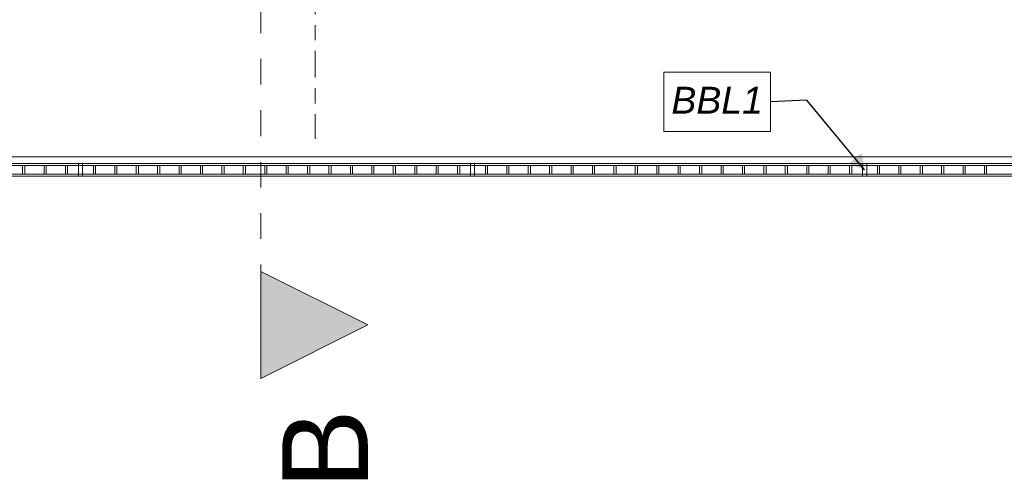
# Model space of a CAD drawing. Header units: millimetres. Extents: x -52968 to 399385, y -141133 to 110561.
# Tile 111 of 146: x 84126 to 88723, y -120372 to -118237. Entities that reach past the tile are written whole.
import ezdxf

# ---------------------------------------------------------------- set-up
doc = ezdxf.new("R2010")
doc.units = ezdxf.units.MM
doc.linetypes.add('SIM-Wegliniec-21.07.2025-Parter$0$Przerywana', pattern=[240, 120, -120])
doc.linetypes.add('SIM-Wegliniec-21.07.2025-Parter$0$Przerywana podwójnie', pattern=[295, 125, -50, 70, -50])
doc.layers.add('_xref', color=250, linetype='Continuous')
for name, color, linetype, lineweight in [('SIM-Wegliniec-21.07.2025-Parter$0$A-Przekroje-PB_Nr_pióra__5', 250, 'Continuous', 0), ('SIM-Wegliniec-21.07.2025-Parter$0$A-Przekroje-PB_Nr_pióra__58', 250, 'Continuous', 0), ('SIM-Wegliniec-21.07.2025-Parter$0$Nowe_A-Balkony_Nr_pióra__89', 250, 'Continuous', 0), ('SIM-Wegliniec-21.07.2025-Parter$0$Nowe_A-Balustrady_Nr_pióra__11', 250, 'Continuous', 0), ('SIM-Wegliniec-21.07.2025-Parter$0$Nowe_A-Balustrady_Nr_pióra__91', 250, 'Continuous', 0), ('SIM-Wegliniec-21.07.2025-Parter$0$Nowe_A-Konstrukcja Opis_Nr_pióra__78', 250, 'Continuous', 0), ('SIM-Wegliniec-21.07.2025-Parter$0$Nowe_A-Osi_Nr_pióra__20', 250, 'Continuous', 0)]:
    doc.layers.add(name, color=color, linetype=linetype, lineweight=lineweight)
doc.styles.add('SIM-Wegliniec-21.07.2025-Parter$0$STYL_AUTOMATYCZNY_1', font='arial.ttf')
doc.styles.add('SIM-Wegliniec-21.07.2025-Parter$0$STYL_AUTOMATYCZNY_3', font='arial.ttf')
doc.dimstyles.new('SIM-Wegliniec-21.07.2025-Parter$0$STYL_AUTOMATYCZNY__9', dxfattribs={"dimtxt": 0.18, "dimasz": 76, "dimexe": 0.18, "dimexo": 0.0625, "dimgap": 0, "dimtad": 0, "dimtih": 1, "dimtoh": 1, "dimdec": 4, "dimzin": 0, "dimdsep": 46, "dimcen": 0.09, "dimadec": 0, "dimazin": 0, "dimtfac": 1, "dimtdec": 4, "dimtmove": 0, "dimatfit": 3, "dimldrblk": 'SIM-Wegliniec-21.07.2025-Parter$0$ARROWHEAD_16', "dimfxl": 1, "dimtolj": 1, "dimtzin": 0, "dimarcsym": 0})

# ---------------------------------------------------------------- blocks, each defined once
blk = doc.blocks.new('SIM-Wegliniec-21.07.2025-Parter$0$ARROWHEAD_16')
at = {"linetype": 'Continuous', "lineweight": 0}
blk.add_hatch(color=0, dxfattribs=at).paths.add_polyline_path([(-0.9093, 0.525), (0, 0), (-0.9093, -0.525)])
at = {"color": 0, "linetype": 'Continuous', "lineweight": 0}
blk.add_line((0, 0), (-1, 0), dxfattribs=at)
blk = doc.blocks.new('SIM-Wegliniec-21.07.2025-Parter')
at = {"layer": 'SIM-Wegliniec-21.07.2025-Parter$0$A-Przekroje-PB_Nr_pióra__58', "linetype": 'Continuous', "lineweight": 13}
blk.add_hatch(color=256, dxfattribs=at).paths.add_polyline_path([(85251.7, -119911.6), (85751.7, -119661.6), (85251.7, -119411.6)])
at = {"layer": 'SIM-Wegliniec-21.07.2025-Parter$0$A-Przekroje-PB_Nr_pióra__5', "linetype": 'SIM-Wegliniec-21.07.2025-Parter$0$Przerywana', "lineweight": 13}
blk.add_line((85251.7, -96579.8), (85251.7, -119411.6), dxfattribs=at)
at = {"layer": 'SIM-Wegliniec-21.07.2025-Parter$0$A-Przekroje-PB_Nr_pióra__58', "linetype": 'Continuous', "lineweight": 13, "flags": 128}
blk.add_lwpolyline([(85251.7, -119911.6), (85251.7, -119411.6), (85751.7, -119661.6)], close=True, dxfattribs=at)
at = {"layer": 'SIM-Wegliniec-21.07.2025-Parter$0$Nowe_A-Balkony_Nr_pióra__89', "linetype": 'Continuous', "lineweight": 13, "flags": 128}
blk.add_lwpolyline([(91030.1, -117167.6), (91030.1, -118877.6), (64980.1, -118877.6), (64980.1, -117167.6)], close=True, dxfattribs=at)
at = {"layer": 'SIM-Wegliniec-21.07.2025-Parter$0$Nowe_A-Balustrady_Nr_pióra__11', "linetype": 'Continuous', "lineweight": 13, "flags": 128}
for points in [[(84150.1, -118957.6), (84150.1, -118917.6), (84140.1, -118917.6), (84140.1, -118957.6)], [(84250.1, -118957.6), (84250.1, -118917.6), (84240.1, -118917.6), (84240.1, -118957.6)], [(84350.1, -118957.6), (84350.1, -118917.6), (84340.1, -118917.6), (84340.1, -118957.6)], [(84420.1, -118967.6), (84420.1, -118907.6), (84400.1, -118907.6), (84400.1, -118967.6)], [(84480.1, -118957.6), (84480.1, -118917.6), (84470.1, -118917.6), (84470.1, -118957.6)], [(84580.1, -118957.6), (84580.1, -118917.6), (84570.1, -118917.6), (84570.1, -118957.6)], [(84680.1, -118957.6), (84680.1, -118917.6), (84670.1, -118917.6), (84670.1, -118957.6)], [(84780.1, -118957.6), (84780.1, -118917.6), (84770.1, -118917.6), (84770.1, -118957.6)], [(84880.1, -118957.6), (84880.1, -118917.6), (84870.1, -118917.6), (84870.1, -118957.6)], [(84980.1, -118957.6), (84980.1, -118917.6), (84970.1, -118917.6), (84970.1, -118957.6)], [(85080.1, -118957.6), (85080.1, -118917.6), (85070.1, -118917.6), (85070.1, -118957.6)], [(85180.1, -118957.6), (85180.1, -118917.6), (85170.1, -118917.6), (85170.1, -118957.6)], [(85280.1, -118957.6), (85280.1, -118917.6), (85270.1, -118917.6), (85270.1, -118957.6)], [(85380.1, -118957.6), (85380.1, -118917.6), (85370.1, -118917.6), (85370.1, -118957.6)], [(85480.1, -118957.6), (85480.1, -118917.6), (85470.1, -118917.6), (85470.1, -118957.6)], [(85580.1, -118957.6), (85580.1, -118917.6), (85570.1, -118917.6), (85570.1, -118957.6)], [(85680.1, -118957.6), (85680.1, -118917.6), (85670.1, -118917.6), (85670.1, -118957.6)], [(85780.1, -118957.6), (85780.1, -118917.6), (85770.1, -118917.6), (85770.1, -118957.6)], [(85880.1, -118957.6), (85880.1, -118917.6), (85870.1, -118917.6), (85870.1, -118957.6)], [(85980.1, -118957.6), (85980.1, -118917.6), (85970.1, -118917.6), (85970.1, -118957.6)], [(86080.1, -118957.6), (86080.1, -118917.6), (86070.1, -118917.6), (86070.1, -118957.6)], [(86180.1, -118957.6), (86180.1, -118917.6), (86170.1, -118917.6), (86170.1, -118957.6)], [(86250.1, -118967.6), (86250.1, -118907.6), (86230.1, -118907.6), (86230.1, -118967.6)], [(86310.1, -118957.6), (86310.1, -118917.6), (86300.1, -118917.6), (86300.1, -118957.6)], [(86410.1, -118957.6), (86410.1, -118917.6), (86400.1, -118917.6), (86400.1, -118957.6)], [(86510.1, -118957.6), (86510.1, -118917.6), (86500.1, -118917.6), (86500.1, -118957.6)], [(86610.1, -118957.6), (86610.1, -118917.6), (86600.1, -118917.6), (86600.1, -118957.6)], [(86710.1, -118957.6), (86710.1, -118917.6), (86700.1, -118917.6), (86700.1, -118957.6)], [(86810.1, -118957.6), (86810.1, -118917.6), (86800.1, -118917.6), (86800.1, -118957.6)], [(86910.1, -118957.6), (86910.1, -118917.6), (86900.1, -118917.6), (86900.1, -118957.6)], [(87010.1, -118957.6), (87010.1, -118917.6), (87000.1, -118917.6), (87000.1, -118957.6)], [(87110.1, -118957.6), (87110.1, -118917.6), (87100.1, -118917.6), (87100.1, -118957.6)], [(87210.1, -118957.6), (87210.1, -118917.6), (87200.1, -118917.6), (87200.1, -118957.6)], [(87310.1, -118957.6), (87310.1, -118917.6), (87300.1, -118917.6), (87300.1, -118957.6)], [(87410.1, -118957.6), (87410.1, -118917.6), (87400.1, -118917.6), (87400.1, -118957.6)], [(87510.1, -118957.6), (87510.1, -118917.6), (87500.1, -118917.6), (87500.1, -118957.6)], [(87610.1, -118957.6), (87610.1, -118917.6), (87600.1, -118917.6), (87600.1, -118957.6)], [(87710.1, -118957.6), (87710.1, -118917.6), (87700.1, -118917.6), (87700.1, -118957.6)], [(87810.1, -118957.6), (87810.1, -118917.6), (87800.1, -118917.6), (87800.1, -118957.6)], [(87910.1, -118957.6), (87910.1, -118917.6), (87900.1, -118917.6), (87900.1, -118957.6)], [(88010.1, -118957.6), (88010.1, -118917.6), (88000.1, -118917.6), (88000.1, -118957.6)], [(88080.1, -118967.6), (88080.1, -118907.6), (88060.1, -118907.6), (88060.1, -118967.6)], [(88140.1, -118957.6), (88140.1, -118917.6), (88130.1, -118917.6), (88130.1, -118957.6)], [(88240.1, -118957.6), (88240.1, -118917.6), (88230.1, -118917.6), (88230.1, -118957.6)], [(88340.1, -118957.6), (88340.1, -118917.6), (88330.1, -118917.6), (88330.1, -118957.6)], [(88440.1, -118957.6), (88440.1, -118917.6), (88430.1, -118917.6), (88430.1, -118957.6)], [(88540.1, -118957.6), (88540.1, -118917.6), (88530.1, -118917.6), (88530.1, -118957.6)], [(88640.1, -118957.6), (88640.1, -118917.6), (88630.1, -118917.6), (88630.1, -118957.6)]]:
    blk.add_lwpolyline(points, close=True, dxfattribs=at)
at = {"layer": 'SIM-Wegliniec-21.07.2025-Parter$0$Nowe_A-Balustrady_Nr_pióra__91', "linetype": 'Continuous', "lineweight": 13, "flags": 128}
for points in [[(90720.1, -118967.6), (90720.1, -118907.6), (65290.1, -118907.6), (65290.1, -118967.6)], [(90720.1, -118957.6), (90720.1, -118917.6), (65290.1, -118917.6), (65290.1, -118957.6)]]:
    blk.add_lwpolyline(points, close=True, dxfattribs=at)
at = {"layer": 'SIM-Wegliniec-21.07.2025-Parter$0$Nowe_A-Konstrukcja Opis_Nr_pióra__78', "linetype": 'Continuous', "lineweight": 13, "flags": 128}
blk.add_lwpolyline([(87132.4, -118481.7), (87631.8, -118481.7), (87631.8, -118758.2), (87132.4, -118758.2)], close=True, dxfattribs=at)
at = {"layer": 'SIM-Wegliniec-21.07.2025-Parter$0$Nowe_A-Osi_Nr_pióra__20', "linetype": 'SIM-Wegliniec-21.07.2025-Parter$0$Przerywana podwójnie', "lineweight": 13}
blk.add_line((85505.1, -117792.3), (85505.1, -118792.3), dxfattribs=at)
at = {"layer": 'SIM-Wegliniec-21.07.2025-Parter$0$A-Przekroje-PB_Nr_pióra__58', "lineweight": 13, "insert": (85751.7, -120427.5), "char_height": 400, "attachment_point": 7, "rotation": 90, "style": 'SIM-Wegliniec-21.07.2025-Parter$0$STYL_AUTOMATYCZNY_1'}
blk.add_mtext('\\A1;{\\pql;\\pt0;\\fArial|b0|i0|c238|p0;\\W1.000000;B}', dxfattribs=at)
at = {"layer": 'SIM-Wegliniec-21.07.2025-Parter$0$Nowe_A-Konstrukcja Opis_Nr_pióra__78', "linetype": 'Continuous', "lineweight": 13, "insert": (87382.1, -118612.8), "char_height": 125, "attachment_point": 5, "style": 'SIM-Wegliniec-21.07.2025-Parter$0$STYL_AUTOMATYCZNY_3'}
blk.add_mtext('\\A1;{\\pqc;\\fArial|b0|i1|c238|p0;\\W1.000000;BBL\\fArial|b0|i1|c238|p0;\\W1.000000;1}', dxfattribs=at)
at = {"layer": 'SIM-Wegliniec-21.07.2025-Parter$0$Nowe_A-Konstrukcja Opis_Nr_pióra__78', "linetype": 'Continuous', "lineweight": 13, "annotation_type": 0, "has_hookline": 1, "hookline_direction": 1, "text_width": 406.2}
blk.add_leader([(88070.1, -118937.6), (87800.1, -118612.8), (87631.8, -118619.9)], dimstyle='SIM-Wegliniec-21.07.2025-Parter$0$STYL_AUTOMATYCZNY__9', dxfattribs=at)

msp = doc.modelspace()

# ---------------------------------------------------------------- block references
at = {"layer": '_xref'}
msp.add_blockref('SIM-Wegliniec-21.07.2025-Parter', (0, 0), dxfattribs=at)

doc.saveas('drawing.dxf')
